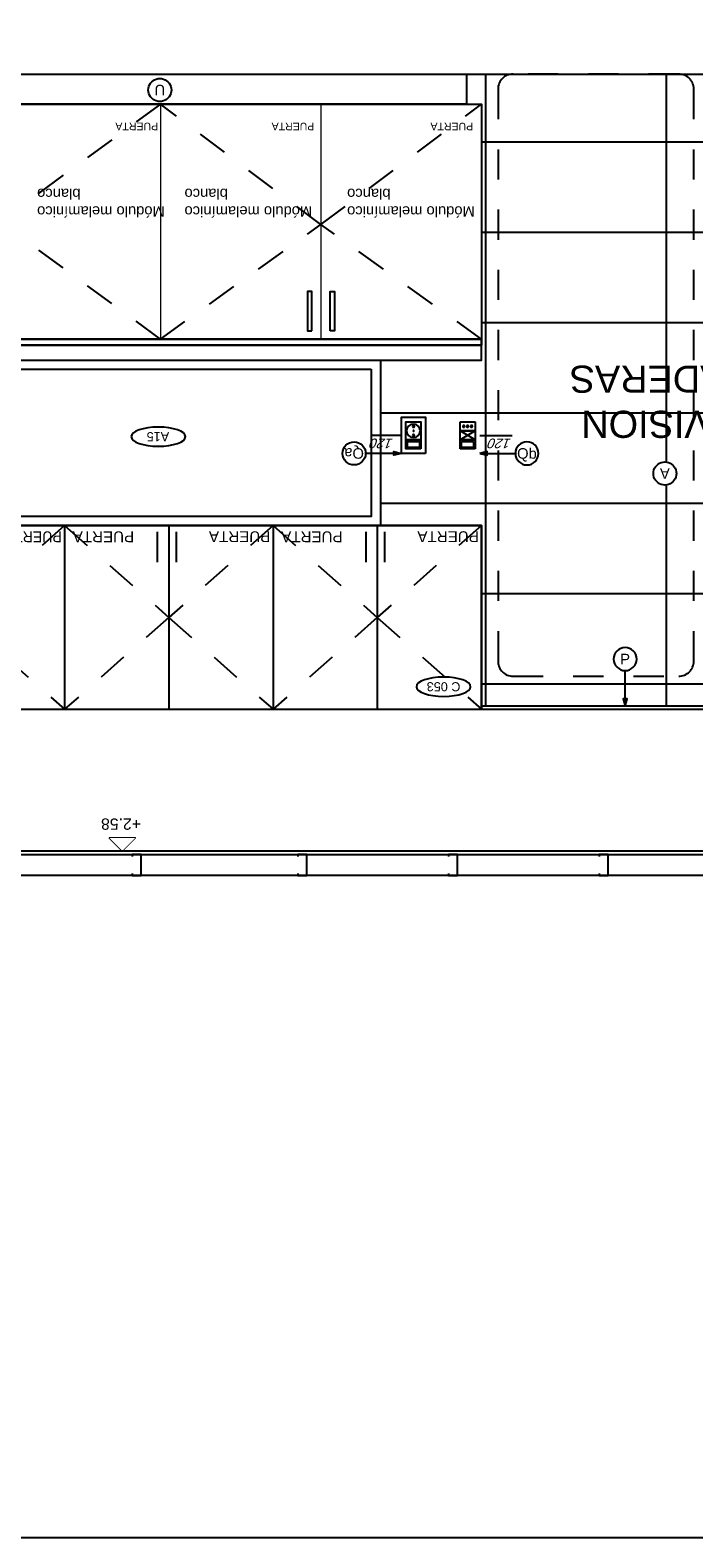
# Model space of a CAD drawing. Extents: x 1 to 126, y -14 to 17.
# Tile 110 of 132: x 92.7 to 94.9, y -8.76 to -3.76. Entities that reach past the tile are written whole.
import ezdxf
from ezdxf.enums import TextEntityAlignment as Align

# ---------------------------------------------------------------- set-up
doc = ezdxf.new("R2010")
doc.units = 0
doc.set_wipeout_variables(frame=1)
doc.header["$PDMODE"] = 3
doc.linetypes.add('HIDDEN2', pattern=[0.1875, 0.125, -0.0625])
for name, color, linetype in [('A PROYECCION 2', 2, 'Continuous'), ('A SANITARIO', 5, 'Continuous'), ('A-ALBA-0', 9, 'Continuous'), ('A-ALBA-1', 1, 'Continuous'), ('A-ANNO-NIV', 2, 'Continuous'), ('A-ANNO-PLANI @ 20', 1, 'Continuous'), ('A-ANNO-SIMB @ 20', 2, 'Continuous'), ('A-ANOT-COTA-ACUM', 1, 'Continuous'), ('A-ANOT-NIVL @ 20', 2, 'Continuous'), ('A-ANOT-TTEC', 2, 'Continuous'), ('A-EQPM-MOVL', 8, 'Continuous'), ('AE-ALBA-1', 1, 'Continuous'), ('E-ELEC', 1, 'Continuous'), ('TEXTOS', 2, 'Continuous')]:
    doc.layers.add(name, color=color, linetype=linetype)
doc.layers.add('A-ALBA-4', color=2, linetype='Continuous', lineweight=25)
doc.styles.add('ARIAL', font='arial.ttf')
doc.styles.add('BIS estudio', font='swissl.ttf')
doc.styles.add('BIS-ANOT', font='swiss.ttf')
doc.styles.add('BIS-COTA-ACUM', font='swissi.ttf', dxfattribs={"oblique": 20})
doc.styles.add('BIS-TXT', font='swiss.ttf')
doc.styles.add('E5-100', font='micross.ttf')
doc.dimstyles.new('BIS-COTA-ACUM', dxfattribs={"dimscale": 0.9, "dimtxt": 0.0016, "dimasz": 0.001, "dimexe": 0.0035, "dimexo": 0, "dimgap": 0.0005, "dimtad": 1, "dimdec": 1, "dimlfac": 100, "dimrnd": 1, "dimzin": 9, "dimdsep": 46, "dimtxsty": 'BIS-COTA-ACUM', "dimblk1": 'MARK1', "dimblk2": 'MARK2', "dimsah": 1, "dimcen": 0, "dimclrd": 1, "dimclre": 256, "dimclrt": 256, "dimaunit": 1, "dimadec": 0, "dimazin": 0, "dimtfac": 1, "dimtdec": 1, "dimtix": 1, "dimtmove": 2, "dimatfit": 3, "dimldrblk": 'MARK1', "dimfxl": 1, "dimtolj": 1, "dimarcsym": 1})
pattern_1 = [(314.9999999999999, (23.78585722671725, 93.22024555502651), (8.838834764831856e-05, 8.838834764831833e-05), [])]
pattern_2 = [(224.9999999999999, (23.61808399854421, 93.2202455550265), (8.838834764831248e-06, -8.838834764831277e-06), [])]

# ---------------------------------------------------------------- blocks, each defined once
blk = doc.blocks.new('*U96')
at = {"linetype": 'ByBlock', "ltscale": 0.25}
blk.add_lwpolyline([(0.05000000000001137, 0), (0.6000000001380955, 0, 0.414213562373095), (0.6500000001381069, 0.05000000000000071), (0.650000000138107, 1.949999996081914, 0.414213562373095), (0.6000000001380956, 1.999999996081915), (0.05000000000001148, 1.999999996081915, 0.414213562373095), (1.110223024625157e-16, 1.949999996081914), (0, 0.05000000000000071, 0.414213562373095)], format="xyb", close=True, dxfattribs=at)
blk = doc.blocks.new('EL-LLAME BIPOLAR-MODULO CIEGO-3 EN LINEA')
at = {"linetype": 'ByBlock'}
blk.add_wipeout([(-5.272744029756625, 125.61809210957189), (-5.272744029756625, 125.5380921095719), (-5.152744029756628, 125.5380921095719), (-5.152744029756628, 125.61809210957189)], dxfattribs=at)
h = blk.add_hatch(dxfattribs=at)
h.set_pattern_fill('ANSI31', color=8, scale=0.001, angle=-90.00000000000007, style=0)
h.set_pattern_definition([(314.9999999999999, (23.77283518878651, 93.22024555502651), (8.838834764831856e-05, 8.838834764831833e-05), [])])
edge = h.paths.add_edge_path()
edge.add_arc((-5.182744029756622, 125.5911141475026), 0.003210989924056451, 90.00000000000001, 450)
h = blk.add_hatch(dxfattribs=at)
h.set_pattern_fill('ANSI31', color=8, scale=0.001, angle=-90.00000000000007, style=0)
h.set_pattern_definition(pattern_1)
edge = h.paths.add_edge_path()
edge.add_arc((-5.182744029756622, 125.5780921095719), 0.003210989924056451, 90.00000000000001, 450)
h = blk.add_hatch(dxfattribs=at)
h.set_pattern_fill('ANSI31', color=8, scale=0.001, angle=-90.00000000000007, style=0)
h.set_pattern_definition(pattern_1)
edge = h.paths.add_edge_path()
edge.add_arc((-5.182744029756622, 125.5650700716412), 0.003210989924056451, 90.00000000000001, 450)
for p, q in [((-5.227744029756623, 125.6030921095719), (-5.197744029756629, 125.5530921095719)), ((-5.197744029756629, 125.6030921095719), (-5.227744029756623, 125.5530921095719))]:
    blk.add_line(p, q, dxfattribs=at)
for points in [[(-5.257744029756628, 125.6030921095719), (-5.257744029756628, 125.5530921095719), (-5.227744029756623, 125.5530921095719), (-5.227744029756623, 125.6030921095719)], [(-5.252670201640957, 125.5980182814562), (-5.252670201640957, 125.5581659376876), (-5.232817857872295, 125.5581659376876), (-5.232817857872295, 125.5980182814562)], [(-5.227744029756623, 125.6030921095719), (-5.227744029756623, 125.5530921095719), (-5.197744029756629, 125.5530921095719), (-5.197744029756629, 125.6030921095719)], [(-5.197744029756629, 125.6030921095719), (-5.197744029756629, 125.5530921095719), (-5.167744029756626, 125.5530921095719), (-5.167744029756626, 125.6030921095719)]]:
    blk.add_lwpolyline(points, close=True, dxfattribs=at)
for centre in [(-5.182744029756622, 125.5911141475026), (-5.182744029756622, 125.5780921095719), (-5.182744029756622, 125.5650700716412)]:
    blk.add_circle(centre, 0.003210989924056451, dxfattribs=at)
blk = doc.blocks.new('EL-LLAVE BIPOLAR-MODULO SHUKO')
at = {"linetype": 'ByBlock', "ltscale": 0.005}
blk.add_wipeout([(-5.11799283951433, 125.61809210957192), (-5.11799283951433, 125.5380921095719), (-4.9979928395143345, 125.5380921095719), (-4.9979928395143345, 125.61809210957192)], dxfattribs=at)
h = blk.add_hatch(dxfattribs=at)
h.set_pattern_fill('ANSI31', color=8, scale=9.999999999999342e-05, angle=-90.00000000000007, style=0)
h.set_pattern_definition(pattern_2)
edge = h.paths.add_edge_path()
edge.add_arc((-5.057992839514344, 125.5780921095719), 0.003210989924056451, 90.00000000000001, 450)
h = blk.add_hatch(dxfattribs=at)
h.set_pattern_fill('ANSI31', color=8, scale=4.999999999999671e-05, angle=-90.00000000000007, style=0)
h.set_pattern_definition([(224.9999999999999, (23.61808399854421, 93.2202455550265), (4.419417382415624e-06, -4.419417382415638e-06), [])])
edge = h.paths.add_edge_path()
edge.add_arc((-5.042992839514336, 125.5780921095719), 0.001605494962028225, 90.00000000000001, 450)
h = blk.add_hatch(dxfattribs=at)
h.set_pattern_fill('ANSI31', color=8, scale=9.999999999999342e-05, angle=-90.00000000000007, style=0)
h.set_pattern_definition(pattern_2)
edge = h.paths.add_edge_path()
edge.add_arc((-5.027992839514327, 125.5780921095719), 0.003210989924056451, 90.00000000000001, 450)
for points in [[(-5.11799283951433, 125.6180921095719), (-5.11799283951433, 125.5380921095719), (-4.997992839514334, 125.5380921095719), (-4.997992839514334, 125.6180921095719)], [(-5.102992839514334, 125.6030921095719), (-5.102992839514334, 125.5530921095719), (-5.072992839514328, 125.5530921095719), (-5.072992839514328, 125.6030921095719)], [(-5.097919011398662, 125.5980182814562), (-5.097919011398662, 125.5581659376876), (-5.078066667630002, 125.5581659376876), (-5.078066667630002, 125.5980182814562)], [(-5.072992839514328, 125.6030921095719), (-5.072992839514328, 125.5530921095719), (-5.012992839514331, 125.5530921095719), (-5.012992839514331, 125.6030921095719)]]:
    blk.add_lwpolyline(points, close=True, dxfattribs=at)
for centre, radius in [((-5.042992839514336, 125.5780921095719), 0.02250323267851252), ((-5.057992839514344, 125.5780921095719), 0.003210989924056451), ((-5.042992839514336, 125.5780921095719), 0.001605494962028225), ((-5.027992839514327, 125.5780921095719), 0.003210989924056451)]:
    blk.add_circle(centre, radius, dxfattribs=at)
blk = doc.blocks.new('CCA-PLANI1')
blk.add_wipeout([(0.22499999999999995, -5.1958437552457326e-14), (0.21862518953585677, -0.018908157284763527), (0.2045226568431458, -0.03334550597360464), (0.1874657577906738, -0.0442400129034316), (0.1690984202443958, -0.05277422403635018), (0.15003178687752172, -0.05961836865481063), (0.13054413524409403, -0.06515814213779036), (0.11078328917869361, -0.0696308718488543), (0.09083721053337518, -0.07319057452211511), (0.07076315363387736, -0.07594052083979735), (0.05060138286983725, -0.07795063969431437), (0.030382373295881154, -0.07926729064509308), (0.010130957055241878, -0.07991886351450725), (-0.01013095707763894, -0.07991886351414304), (-0.03038237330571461, -0.07926729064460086), (-0.05060138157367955, -0.0779506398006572), (-0.07076315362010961, -0.07594052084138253), (-0.09083721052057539, -0.07319057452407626), (-0.11078328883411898, -0.06963087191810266), (-0.13054413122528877, -0.06515814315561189), (-0.15003178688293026, -0.059618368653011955), (-0.16909842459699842, -0.05277422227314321), (-0.18746575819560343, -0.044240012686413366), (-0.2045226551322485, -0.0333455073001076), (-0.2186251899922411, -0.018908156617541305), (-0.22500000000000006, 8.171241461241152e-14), (-0.2186251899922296, 0.018908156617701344), (-0.20452265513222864, 0.033345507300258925), (-0.18746575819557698, 0.0442400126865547), (-0.16909842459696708, 0.0527742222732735), (-0.1500317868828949, 0.059618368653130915), (-0.13054413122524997, 0.06515814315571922), (-0.11078328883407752, 0.06963087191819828), (-0.09083721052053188, 0.07319057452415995), (-0.07076315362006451, 0.0759405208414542), (-0.0506013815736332, 0.07795063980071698), (-0.030382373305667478, 0.0792672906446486), (-0.01013095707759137, 0.07991886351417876), (0.010130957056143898, 0.07991886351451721), (0.03038237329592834, 0.07926729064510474), (0.05060138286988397, 0.07795063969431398), (0.07076315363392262, 0.07594052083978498), (0.09083721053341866, 0.07319057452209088), (0.11078328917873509, 0.06963087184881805), (0.13054413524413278, 0.06515814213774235), (0.15003178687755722, 0.05961836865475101), (0.16909842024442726, 0.052774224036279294), (0.18746575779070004, 0.044240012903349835), (0.20452265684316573, 0.03334550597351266), (0.21862518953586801, 0.018908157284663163)])
blk.add_ellipse((1.332267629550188e-15, 1.4210854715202e-14), major_axis=(-0.225, 6.688895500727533e-14), ratio=0.3555555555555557, start_param=-3.141592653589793, end_param=3.141592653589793)
at = {"color": 2, "style": 'E5-100'}
blk.add_attdef('TIPO', text='', height=0.075, rotation=359.9999999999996, dxfattribs=at).set_placement((1.332267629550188e-15, 3.552713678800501e-15), align=Align.MIDDLE_CENTER)
blk = doc.blocks.new('A-ANNO-NOM-2')
blk.add_wipeout([(8.220364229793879e-20, -0.001913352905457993), (0.00029931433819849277, -0.0018897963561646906), (0.0005912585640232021, -0.0018197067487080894), (0.0008686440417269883, -0.0017048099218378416), (0.0011246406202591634, -0.0015479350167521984), (0.0013529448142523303, -0.0013529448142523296), (0.0015479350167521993, -0.0011246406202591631), (0.0017048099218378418, -0.0008686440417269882), (0.00181970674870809, -0.0005912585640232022), (0.001889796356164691, -0.0002993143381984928), (0.0019133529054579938, 0), (0.0018897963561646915, 0.0002993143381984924), (0.00181970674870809, 0.0005912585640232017), (0.0017048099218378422, 0.0008686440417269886), (0.0015479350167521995, 0.0011246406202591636), (0.0013529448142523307, 0.001352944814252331), (0.001124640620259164, 0.0015479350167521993), (0.0008686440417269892, 0.0017048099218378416), (0.0005912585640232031, 0.0018197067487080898), (0.00029931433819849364, 0.0018897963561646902), (1.0194762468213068e-18, 0.0019133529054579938), (-0.0002993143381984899, 0.001889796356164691), (-0.0005912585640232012, 0.0018197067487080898), (-0.0008686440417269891, 0.0017048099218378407), (-0.0011246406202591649, 0.0015479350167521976), (-0.0013529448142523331, 0.0013529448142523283), (-0.0015479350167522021, 0.0011246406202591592), (-0.0017048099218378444, 0.0008686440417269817), (-0.0018197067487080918, 0.0005912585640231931), (-0.0018897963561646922, 0.000299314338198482), (-0.001913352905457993, -1.214306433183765e-17), (-0.0018897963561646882, -0.00029931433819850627), (-0.0018197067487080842, -0.0005912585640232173), (-0.001704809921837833, -0.0008686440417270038), (-0.0015479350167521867, -0.0011246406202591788), (-0.0013529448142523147, -0.0013529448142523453), (-0.001124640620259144, -0.0015479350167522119), (-0.0008686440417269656, -0.001704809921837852), (-0.0005912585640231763, -0.0018197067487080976), (-0.0002993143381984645, -0.0018897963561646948)])
blk.add_lwpolyline([(-3.51477226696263e-19, -0.001913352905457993), (0.0002993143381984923, -0.001889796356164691), (0.0005912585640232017, -0.00181970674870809), (0.000868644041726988, -0.001704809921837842), (0.001124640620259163, -0.001547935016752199), (0.00135294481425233, -0.001352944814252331), (0.001547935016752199, -0.001124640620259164), (0.001704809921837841, -0.0008686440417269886), (0.001819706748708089, -0.0005912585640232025), (0.001889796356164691, -0.000299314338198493), (0.001913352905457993, -4.686363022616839e-19), (0.001889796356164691, 0.0002993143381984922), (0.00181970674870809, 0.0005912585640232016), (0.001704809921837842, 0.0008686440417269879), (0.001547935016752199, 0.001124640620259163), (0.001352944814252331, 0.00135294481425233), (0.001124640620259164, 0.001547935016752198), (0.0008686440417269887, 0.001704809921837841), (0.0005912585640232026, 0.001819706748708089), (0.0002993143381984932, 0.001889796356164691), (5.857953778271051e-19, 0.001913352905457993), (-0.0002993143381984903, 0.001889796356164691), (-0.0005912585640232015, 0.00181970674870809), (-0.0008686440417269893, 0.001704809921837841), (-0.001124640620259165, 0.001547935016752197), (-0.001352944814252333, 0.001352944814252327), (-0.001547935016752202, 0.001124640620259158), (-0.001704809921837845, 0.0008686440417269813), (-0.001819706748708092, 0.000591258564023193), (-0.001889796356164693, 0.0002993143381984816), (-0.001913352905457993, -1.289223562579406e-17), (-0.001889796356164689, -0.000299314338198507), (-0.001819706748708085, -0.0005912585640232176), (-0.001704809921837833, -0.0008686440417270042), (-0.001547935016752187, -0.001124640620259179), (-0.001352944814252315, -0.001352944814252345), (-0.001124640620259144, -0.001547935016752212), (-0.0008686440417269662, -0.001704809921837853), (-0.0005912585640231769, -0.001819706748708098), (-0.0002993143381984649, -0.001889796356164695)], close=True)
at = {"color": 1, "linetype": 'Continuous', "style": 'E5-100'}
blk.add_attdef('LETRA', text='', height=0.00175, dxfattribs=at).set_placement((0, 0), align=Align.MIDDLE_CENTER)
blk = doc.blocks.new('*U181')
at = {"color": 0, "linetype": 'Continuous'}
blk.add_line((-0.004296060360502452, 2.630578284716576e-19), (0.002148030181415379, 0), dxfattribs=at)
at = {"color": 0, "linetype": 'Continuous', "ltscale": 5}
blk.add_lwpolyline([(-0.002148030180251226, 0.002148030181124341), (0.002148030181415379, 0.002148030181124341), (0, 0), (-0.002148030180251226, 0.002148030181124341)], dxfattribs=at)
blk.add_wipeout([(2.861893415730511e-19, 0), (0.0021480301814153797, 0.002148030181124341), (-0.002148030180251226, 0.002148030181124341)])
blk = doc.blocks.new('*U54')
blk.add_lwpolyline([(-0.007845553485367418, -3.392958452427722e-14), (-0.006595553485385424, 0.0003124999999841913), (-0.006595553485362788, -0.0003125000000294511)], close=True)
blk.add_wipeout([(-7.851580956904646e-19, -0.001913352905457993), (0.0002993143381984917, -0.0018897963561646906), (0.0005912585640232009, -0.0018197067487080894), (0.000868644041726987, -0.0017048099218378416), (0.001124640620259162, -0.0015479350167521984), (0.001352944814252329, -0.00135294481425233), (0.0015479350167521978, -0.0011246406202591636), (0.0017048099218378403, -0.0008686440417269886), (0.0018197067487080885, -0.0005912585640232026), (0.0018897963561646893, -0.0002993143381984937), (0.0019133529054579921, -8.673617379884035e-19), (0.0018897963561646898, 0.0002993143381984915), (0.0018197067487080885, 0.0005912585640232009), (0.0017048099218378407, 0.0008686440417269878), (0.001547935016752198, 0.0011246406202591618), (0.0013529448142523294, 0.0013529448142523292), (0.0011246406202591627, 0.0015479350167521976), (0.0008686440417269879, 0.0017048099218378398), (0.0005912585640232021, 0.001819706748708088), (0.00029931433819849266, 0.0018897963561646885), (1.5211450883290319e-19, 0.0019133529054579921), (-0.00029931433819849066, 0.0018897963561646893), (-0.0005912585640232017, 0.001819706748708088), (-0.0008686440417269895, 0.001704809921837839), (-0.0011246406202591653, 0.0015479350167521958), (-0.0013529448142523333, 0.0013529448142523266), (-0.0015479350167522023, 0.0011246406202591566), (-0.0017048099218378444, 0.0008686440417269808), (-0.0018197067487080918, 0.0005912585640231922), (-0.0018897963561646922, 0.0002993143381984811), (-0.001913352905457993, -1.3010426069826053e-17), (-0.0018897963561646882, -0.00029931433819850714), (-0.0018197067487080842, -0.0005912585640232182), (-0.001704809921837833, -0.0008686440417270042), (-0.001547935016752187, -0.0011246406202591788), (-0.001352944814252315, -0.0013529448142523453), (-0.0011246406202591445, -0.0015479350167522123), (-0.0008686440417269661, -0.0017048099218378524), (-0.0005912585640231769, -0.0018197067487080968), (-0.00029931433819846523, -0.0018897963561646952)])
at = {"linetype": 'Continuous'}
blk.add_line((-0.007845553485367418, -3.392958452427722e-14), (-0.001913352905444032, -1.139767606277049e-14), dxfattribs=at)
blk.add_circle((0, 0), 0.001913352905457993)
at = {"color": 1, "linetype": 'Continuous', "style": 'E5-100'}
blk.add_attdef('LETRA', text='', height=0.00175, dxfattribs=at).set_placement((0, 0), align=Align.MIDDLE_CENTER)
blk = doc.blocks.new('*D410')
at = {"layer": 'A-ANOT-COTA-ACUM', "lineweight": -2, "transparency": 16777216}
blk.add_line((93.92959550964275, -5.102281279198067), (93.82748566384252, -5.102281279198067), dxfattribs=at)
at = {"layer": 'Defpoints', "color": 0, "transparency": 16777216}
for p in [(90.81228790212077, -3.903302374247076), (93.91595855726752, -5.102281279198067), (93.92959550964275, -5.102281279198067)]:
    blk.add_point(p, dxfattribs=at)
at = {"layer": 'A-ANOT-COTA-ACUM', "transparency": 16777216, "insert": (93.86672211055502, -5.128726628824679), "char_height": 0.032, "attachment_point": 5, "rotation": 180, "style": 'BIS-COTA-ACUM'}
blk.add_mtext('\\A1;120', dxfattribs=at)
blk = doc.blocks.new('MARK1')
at = {"color": 0}
for p, q in [((0.9959054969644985, 0), (-1.004094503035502, 0)), ((0, 1.5), (0, -1.5))]:
    blk.add_line(p, q, dxfattribs=at)
blk.add_lwpolyline([(0.4991923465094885, 0.4951376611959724), (-0.5040945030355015, -0.5)], dxfattribs=at)
blk = doc.blocks.new('MARK2')
at = {"color": 0}
for p, q in [((0.9959054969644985, 0), (-1.004094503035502, 0)), ((0, 1.5), (0, -1.5))]:
    blk.add_line(p, q, dxfattribs=at)
blk.add_lwpolyline([(0.4991923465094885, 0.4951376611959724), (-0.5040945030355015, -0.5)], dxfattribs=at)
blk = doc.blocks.new('*D411')
at = {"layer": 'A-ANOT-COTA-ACUM', "lineweight": -2, "transparency": 16777216}
blk.add_line((94.18959550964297, -5.102281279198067), (94.29789444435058, -5.102281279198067), dxfattribs=at)
at = {"layer": 'Defpoints', "color": 0, "transparency": 16777216}
for p in [(90.81228790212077, -3.903302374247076), (94.18959550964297, -5.102281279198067), (94.20942155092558, -5.102281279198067)]:
    blk.add_point(p, dxfattribs=at)
at = {"layer": 'A-ANOT-COTA-ACUM', "transparency": 16777216, "insert": (94.25865799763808, -5.128726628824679), "char_height": 0.032, "attachment_point": 5, "rotation": 180, "style": 'BIS-COTA-ACUM'}
blk.add_mtext('\\A1;120', dxfattribs=at)
blk = doc.blocks.new('*D412')
at = {"layer": 'A-ANOT-COTA-ACUM', "lineweight": -2, "transparency": 16777216}
blk.add_line((95.41410784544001, -5.102281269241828), (95.30712008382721, -5.102281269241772), dxfattribs=at)
at = {"layer": 'Defpoints', "color": 0, "transparency": 16777216}
for p in [(90.43578978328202, -3.903302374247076), (95.3955929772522, -5.102281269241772), (95.41410784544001, -5.102281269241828)]:
    blk.add_point(p, dxfattribs=at)
at = {"layer": 'A-ANOT-COTA-ACUM', "transparency": 16777216, "insert": (95.34635653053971, -5.128726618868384), "char_height": 0.032, "attachment_point": 5, "rotation": 180, "style": 'BIS-COTA-ACUM'}
blk.add_mtext('\\A1;120', dxfattribs=at)
blk = doc.blocks.new('*D413')
at = {"layer": 'A-ANOT-COTA-ACUM', "lineweight": -2, "transparency": 16777216}
blk.add_line((95.62410784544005, -5.102281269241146), (95.72650887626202, -5.102281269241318), dxfattribs=at)
at = {"layer": 'Defpoints', "color": 0, "transparency": 16777216}
for p in [(90.43578978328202, -3.903302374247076), (95.62410784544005, -5.102281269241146), (95.63803598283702, -5.102281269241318)]:
    blk.add_point(p, dxfattribs=at)
at = {"layer": 'A-ANOT-COTA-ACUM', "transparency": 16777216, "insert": (95.68727242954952, -5.12872661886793), "char_height": 0.032, "attachment_point": 5, "rotation": 180, "style": 'BIS-COTA-ACUM'}
blk.add_mtext('\\A1;120', dxfattribs=at)
blk = doc.blocks.new('*U53')
blk.add_lwpolyline([(-3.427895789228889e-14, 0.007845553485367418), (0.0003124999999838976, 0.006595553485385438), (-0.0003125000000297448, 0.006595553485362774)], close=True)
blk.add_wipeout([(-7.851580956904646e-19, -0.001913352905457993), (0.0002993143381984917, -0.0018897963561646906), (0.0005912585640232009, -0.0018197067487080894), (0.000868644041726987, -0.0017048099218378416), (0.001124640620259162, -0.0015479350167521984), (0.001352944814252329, -0.00135294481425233), (0.0015479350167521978, -0.0011246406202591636), (0.0017048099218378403, -0.0008686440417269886), (0.0018197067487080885, -0.0005912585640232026), (0.0018897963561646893, -0.0002993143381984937), (0.0019133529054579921, -8.673617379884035e-19), (0.0018897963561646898, 0.0002993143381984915), (0.0018197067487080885, 0.0005912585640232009), (0.0017048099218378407, 0.0008686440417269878), (0.001547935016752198, 0.0011246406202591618), (0.0013529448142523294, 0.0013529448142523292), (0.0011246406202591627, 0.0015479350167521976), (0.0008686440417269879, 0.0017048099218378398), (0.0005912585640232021, 0.001819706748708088), (0.00029931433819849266, 0.0018897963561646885), (1.5211450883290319e-19, 0.0019133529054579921), (-0.00029931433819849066, 0.0018897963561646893), (-0.0005912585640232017, 0.001819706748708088), (-0.0008686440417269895, 0.001704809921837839), (-0.0011246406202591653, 0.0015479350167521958), (-0.0013529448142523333, 0.0013529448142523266), (-0.0015479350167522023, 0.0011246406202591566), (-0.0017048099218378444, 0.0008686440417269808), (-0.0018197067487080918, 0.0005912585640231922), (-0.0018897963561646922, 0.0002993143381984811), (-0.001913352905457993, -1.3010426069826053e-17), (-0.0018897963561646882, -0.00029931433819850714), (-0.0018197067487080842, -0.0005912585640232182), (-0.001704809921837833, -0.0008686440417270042), (-0.001547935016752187, -0.0011246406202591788), (-0.001352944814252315, -0.0013529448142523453), (-0.0011246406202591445, -0.0015479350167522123), (-0.0008686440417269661, -0.0017048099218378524), (-0.0005912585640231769, -0.0018197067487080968), (-0.00029931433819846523, -0.0018897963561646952)])
at = {"linetype": 'Continuous'}
blk.add_line((-3.427895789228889e-14, 0.007845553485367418), (-1.148288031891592e-14, 0.001913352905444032), dxfattribs=at)
blk.add_circle((0, 0), 0.001913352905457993)
at = {"color": 1, "linetype": 'Continuous', "style": 'E5-100'}
blk.add_attdef('LETRA', text='', height=0.00175, dxfattribs=at).set_placement((0, 0), align=Align.MIDDLE_CENTER)
blk = doc.blocks.new('m2')
at = {"layer": 'A-ALBA-0', "linetype": 'HIDDEN2', "ltscale": 0.2, "extrusion": (0.0005182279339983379, -0.0005182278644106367, 0.9999997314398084)}
for points, elevation in [([(90.31533391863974, 19.37191469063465), (90.66133387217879, 19.06696396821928), (90.3153339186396, 18.76195981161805)], 0.1091436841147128), ([(91.00723338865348, 19.37206882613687), (91.35323334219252, 19.0671181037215), (91.00723338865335, 18.76211394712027)], 0.07330529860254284), ([(91.69913285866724, 19.37189630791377), (92.04513281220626, 19.0669455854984), (91.69913285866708, 18.76194142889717)], 0.07367141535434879), ([(92.39103232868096, 19.37187773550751), (92.73703228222, 19.06692701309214), (92.39103232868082, 18.76192285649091)], 0.03783311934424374)]:
    blk.add_lwpolyline(points, dxfattribs=dict(at, elevation=elevation))
at = {"layer": 'A-ALBA-0', "linetype": 'HIDDEN2', "ltscale": 0.2, "extrusion": (-0.000518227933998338, -0.0005182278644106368, 0.9999997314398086)}
for points, elevation in [([(91.00746479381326, 19.37183107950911), (90.66140853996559, 19.06691527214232), (91.0074646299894, 18.76182278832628)], 0.01518476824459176), ([(91.6993267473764, 19.37198484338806), (91.35327049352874, 19.06706903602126), (91.69932658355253, 18.76197655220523)], -0.0213707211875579), ([(92.3912262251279, 19.37181195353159), (92.04516997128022, 19.0668961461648), (92.39122606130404, 18.76180366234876)], -0.02172172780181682), ([(93.08308817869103, 19.37179300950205), (92.73703192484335, 19.06687720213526), (93.08308801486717, 18.76178471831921)], -0.05827712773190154)]:
    blk.add_lwpolyline(points, dxfattribs=dict(at, elevation=elevation))
at = {"layer": 'A-ALBA-0', "linetype": 'HIDDEN2', "ltscale": 0.2, "extrusion": (0.000518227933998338, -0.0005182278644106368, 0.9999997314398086), "elevation": 0.001994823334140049}
blk.add_lwpolyline([(93.08293179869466, 19.37185916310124), (93.42893175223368, 19.06690844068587), (93.08293179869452, 18.76190428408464)], dxfattribs=at)
at = {"layer": 'A-ALBA-0', "linetype": 'HIDDEN2', "ltscale": 0.2, "extrusion": (-0.0005182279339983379, -0.0005182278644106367, 0.9999997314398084), "elevation": -0.09483252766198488}
blk.add_lwpolyline([(93.77495013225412, 19.37177406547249), (93.42889387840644, 19.0668582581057), (93.77494996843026, 18.76176577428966)], dxfattribs=at)
at = {"layer": 'AE-ALBA-1', "extrusion": (-0.000518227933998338, -0.0005182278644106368, 0.9999997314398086)}
for p, q in [((90.31540231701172, 19.37189001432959, 0.1085831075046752), (90.31540231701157, 18.76188180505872, 0.1085831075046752)), ((90.62283886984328, 19.35075310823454, 0.1085831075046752), (90.62283886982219, 19.25075312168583, 0.1085831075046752)), ((90.68525702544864, 19.35075309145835, 0.1085831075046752), (90.68525702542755, 19.25075310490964, 0.1085831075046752)), ((91.00728312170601, 19.37206272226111, 0.07238624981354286), (91.00728312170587, 18.76205451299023, 0.07238624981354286)), ((91.31471967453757, 19.35092581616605, 0.07238624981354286), (91.31471967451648, 19.25092582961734, 0.07238624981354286)), ((91.37713783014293, 19.35092579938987, 0.07238624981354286), (91.37713783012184, 19.25092581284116, 0.07238624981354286)), ((91.699182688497, 19.37189001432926, 0.07239371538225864), (91.69918268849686, 18.76188180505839, 0.07239371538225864)), ((92.00661924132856, 19.35075310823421, 0.07239371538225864), (92.00661924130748, 19.2507531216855, 0.07239371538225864)), ((92.06903739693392, 19.35075309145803, 0.07239371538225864), (92.06903739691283, 19.25075310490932, 0.07239371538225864)), ((92.39106349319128, 19.3718900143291, 0.03619685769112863), (92.39106349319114, 18.76188180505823, 0.03619685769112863)), ((92.69850004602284, 19.35075310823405, 0.03619685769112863), (92.69850004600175, 19.25075312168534, 0.03619685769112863)), ((92.7609182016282, 19.35075309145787, 0.03619685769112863), (92.76091820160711, 19.25075310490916, 0.03619685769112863)), ((93.42894429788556, 19.37189001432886), (93.42894429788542, 18.76188180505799))]:
    blk.add_line(p, q, dxfattribs=at)
at = {"layer": 'AE-ALBA-1', "extrusion": (-0.0005182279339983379, -0.0005182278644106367, 0.9999997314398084)}
for p, q in [((90.66140231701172, 19.37189001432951, 0.1085831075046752), (90.66140231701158, 18.76188180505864, 0.1085831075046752)), ((91.35328312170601, 19.37206272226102, 0.07238624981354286), (91.35328312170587, 18.76205451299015, 0.07238624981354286)), ((92.04518268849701, 19.37189001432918, 0.07239371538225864), (92.04518268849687, 18.76188180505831, 0.07239371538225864)), ((92.73706349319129, 19.37189001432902, 0.03619685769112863), (92.73706349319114, 18.76188180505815, 0.03619685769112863)), ((93.08294429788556, 19.37189001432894), (93.08294429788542, 18.76188180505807)), ((93.39038085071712, 19.35075310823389), (93.39038085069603, 19.25075312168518)), ((93.45279900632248, 19.35075309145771), (93.45279900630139, 19.250753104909)), ((93.77494429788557, 19.37189001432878), (93.77494429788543, 18.76188180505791))]:
    blk.add_line(p, q, dxfattribs=at)
at = {"layer": 'AE-ALBA-1', "extrusion": (-0.0005182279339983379, -0.0005182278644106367, 0.9999997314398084), "elevation": -0.0948325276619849}
blk.add_lwpolyline([(90.31490291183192, 19.37180157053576), (90.31490274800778, 18.76179327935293), (93.77479300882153, 18.76188816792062), (93.77479375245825, 19.37180064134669)], close=True, dxfattribs=at)
at = {"layer": 'A-ANOT-TTEC', "extrusion": (6.346461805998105e-20, -0.001036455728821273, 0.9999994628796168), "char_height": 0.036, "attachment_point": 3, "text_direction": (-1, -2.764377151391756e-12, -2.865092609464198e-15), "style": 'BIS-TXT'}
for insert in [(90.34232885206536, 19.31681582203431, 0.03618954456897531), (90.79453634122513, 19.31702301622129, 0.0723864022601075), (91.03405327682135, 19.31685074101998, -7.465568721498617e-06), (91.48626076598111, 19.31705793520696, 0.03618939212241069), (91.7259528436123, 19.31667803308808), (92.17816033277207, 19.31688522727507, 0.03619685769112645), (92.41783364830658, 19.31688522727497, -0.03619685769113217), (92.87004113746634, 19.31709242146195), (93.10983364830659, 19.3168852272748, -0.03619685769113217), (93.56204113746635, 19.31709242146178)]:
    blk.add_mtext_dynamic_manual_height_columns('PUERTA', width=0.6059921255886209, gutter_width=0.025, heights=[0], dxfattribs=dict(at, insert=insert))

msp = doc.modelspace()

# ---------------------------------------------------------------- hatches: boundary and pattern name
at = {"layer": 'A-ALBA-0'}
h = msp.add_hatch(dxfattribs=at)
h.set_pattern_fill('_USER', color=256, scale=0.3, pattern_type=0)
h.set_pattern_definition([(0, (91.80928371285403, 22.87215484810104), (0, 0.3), [])])
h.paths.add_polyline_path([(95.67850523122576, -3.902281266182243), (95.6785052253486, -6.002169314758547), (94.19578920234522, -6.002169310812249), (94.19578977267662, -5.402257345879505), (93.8585050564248, -5.419993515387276), (93.8585050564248, -4.8522812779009), (94.19578977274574, -4.852281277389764), (94.19572820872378, -4.002281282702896), (94.14578976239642, -4.00228127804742), (94.14578976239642, -3.902281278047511)])
h = msp.add_hatch(dxfattribs=at)
h.set_pattern_fill('_USER', color=256, scale=0.6, angle=270, pattern_type=0)
h.set_pattern_definition([(270, (91.80928371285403, 22.87215484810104), (0.6, -1.102182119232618e-16), [])])
h.paths.add_polyline_path([(95.70578977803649, -3.902281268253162), (95.70578977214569, -6.002169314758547), (94.19578977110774, -6.002169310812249), (94.19578977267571, -5.402258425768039), (93.8585050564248, -5.402258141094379), (93.8585050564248, -4.8522812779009), (94.19578977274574, -4.852281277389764), (94.19578977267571, -4.002281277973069), (94.14578976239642, -4.00228127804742), (94.14578976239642, -3.902281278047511)])

# ---------------------------------------------------------------- linework, layer by layer
msp.add_lwpolyline([(82.11403082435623, -8.764130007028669), (82.11403082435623, 7.939486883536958), (104.4776641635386, 7.939486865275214), (104.4776641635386, -8.764130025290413)], close=True)
at = {"color": 6, "ltscale": 0.01}
for points in [[(93.5857987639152, -6.557104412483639), (93.5857987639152, -6.564281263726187), (93.61579876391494, -6.564281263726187), (93.61579876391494, -6.494281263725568), (93.5857987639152, -6.494281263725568), (93.5857987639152, -6.501458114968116)], [(94.08579462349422, -6.557104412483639), (94.08579462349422, -6.564281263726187), (94.11579462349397, -6.564281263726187), (94.11579462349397, -6.494281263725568), (94.08579462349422, -6.494281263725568), (94.08579462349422, -6.501458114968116)], [(94.58579462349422, -6.557104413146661), (94.58579462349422, -6.564281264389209), (94.61579462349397, -6.564281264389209), (94.61579462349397, -6.49428126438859), (94.58579462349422, -6.49428126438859), (94.58579462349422, -6.501458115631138)]]:
    msp.add_lwpolyline(points, dxfattribs=at)
at = {"layer": 'A PROYECCION 2', "linetype": 'Continuous', "lineweight": 13}
for p, q in [((93.6627897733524, -4.002281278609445), (93.66278977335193, -4.782281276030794)), ((94.1957897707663, -4.002281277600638), (94.19578977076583, -4.782281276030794))]:
    msp.add_line(p, q, dxfattribs=at)
for points in [[(90.99778978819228, -4.782281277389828), (94.19578977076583, -4.782281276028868)], [(90.99778978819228, -4.80228127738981), (94.19578977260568, -4.802281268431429)]]:
    msp.add_lwpolyline(points, dxfattribs=at)
at = {"layer": 'A SANITARIO', "linetype": 'ByBlock'}
for points in [[(93.63278977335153, -4.754664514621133), (93.63278977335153, -4.624664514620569), (93.61778977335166, -4.624664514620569), (93.61778977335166, -4.754664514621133)], [(93.69278977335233, -4.754664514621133), (93.69278977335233, -4.624664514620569), (93.7077897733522, -4.624664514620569), (93.7077897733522, -4.754664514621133)]]:
    msp.add_lwpolyline(points, close=True, dxfattribs=at)
at = {"layer": 'A-ALBA-0', "linetype": 'HIDDEN2', "ltscale": 0.2}
msp.add_lwpolyline([(94.19578977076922, -4.782281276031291), (93.66278977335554, -4.402281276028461), (94.19578977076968, -4.002281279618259)], dxfattribs=at)
at = {"layer": 'A-ALBA-0', "extrusion": (-4.787878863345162e-19, -0.0005182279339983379, 0.9999998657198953)}
for points, elevation in [([(92.55850408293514, -5.402257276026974), (92.55850408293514, -4.852279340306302), (93.85986444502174, -4.852280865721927), (93.85986444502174, -5.402258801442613)], 0.0149634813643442), ([(93.82986444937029, -4.882280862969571), (93.82986444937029, -5.372280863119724), (92.5833259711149, -5.372279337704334), (92.5833259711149, -4.882279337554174)], 0.01496348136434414)]:
    msp.add_lwpolyline(points, close=True, dxfattribs=dict(at, elevation=elevation))
at = {"layer": 'A-ALBA-1'}
msp.add_lwpolyline([(94.19578919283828, -6.012169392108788), (95.67850522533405, -6.012169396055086), (95.67850522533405, -6.002169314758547), (94.19578919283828, -6.002169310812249)], close=True, dxfattribs=at)
at = {"layer": 'A-ALBA-4'}
msp.add_lwpolyline([(97.53578978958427, -6.564281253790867), (90.43578978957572, -6.56428127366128), (90.43578978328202, -3.902281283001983), (97.53578978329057, -3.902281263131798)], close=True, dxfattribs=at)
at = {"layer": 'A-ALBA-4', "color": 1}
msp.add_lwpolyline([(94.19578977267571, -4.80228127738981), (90.99778978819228, -4.80228127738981), (90.99778978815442, -4.002281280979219), (94.19578977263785, -4.002281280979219)], close=True, dxfattribs=at)
for points in [[(90.99778978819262, -4.782281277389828), (94.19578977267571, -4.782281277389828)], [(94.19578977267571, -4.80228127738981), (90.99778978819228, -4.80228127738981)]]:
    msp.add_lwpolyline(points, dxfattribs=at)
at = {"layer": 'AE-ALBA-1', "extrusion": (-0.0005182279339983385, -0.0005182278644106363, 0.9999997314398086)}
msp.add_line((94.19592662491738, -5.402197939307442), (94.19592662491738, -6.012206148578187), dxfattribs=at)
at = {"layer": 'AE-ALBA-1'}
for points in [[(94.14578976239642, -3.902281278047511), (94.14578976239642, -4.00228127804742), (90.92778979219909, -4.002281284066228), (90.92778979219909, -3.902281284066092)], [(90.455785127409, -4.802281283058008), (90.45578512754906, -4.852281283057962), (94.19578977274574, -4.852281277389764), (94.19578977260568, -4.80228127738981)], [(91.03578978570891, -4.782281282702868), (91.03578978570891, -4.80228128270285), (94.19578977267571, -4.802281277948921), (94.19578977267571, -4.78228127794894)]]:
    msp.add_lwpolyline(points, close=True, dxfattribs=at)
at = {"layer": 'AE-ALBA-1', "extrusion": (-0.0005182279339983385, -0.0005182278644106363, 0.9999997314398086), "elevation": -0.08221206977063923}
msp.add_lwpolyline([(90.7358851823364, -5.402283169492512), (90.73588501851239, -6.012291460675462), (94.19577527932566, -6.012196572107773), (94.19577602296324, -5.40228409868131)], close=True, dxfattribs=at)

# ---------------------------------------------------------------- block references
at = {"layer": 'A-EQPM-MOVL', "linetype": 'HIDDEN2', "rotation": 179.9999999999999}
msp.add_blockref('*U96', (94.90045903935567, -3.902281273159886), dxfattribs=at)

# ---------------------------------------------------------------- texts
at = {"layer": 'A-ANNO-NIV', "insert": (92.99896913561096, -6.393284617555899), "char_height": 0.0375, "attachment_point": 5, "rotation": 179.99999997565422, "style": 'BIS estudio'}
msp.add_mtext('\\A1;+2.58', dxfattribs=at)
at = {"layer": 'A-ANOT-TTEC', "ltscale": 0.3, "insert": (94.86914325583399, -4.989952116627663), "char_height": 0.09, "width": 1.493888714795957, "attachment_point": 5, "rotation": 179.99999999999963, "style": 'BIS-ANOT'}
msp.add_mtext('PREVISION \\PHELADERAS', dxfattribs=at)
at = {"layer": 'TEXTOS', "attachment_point": 9, "rotation": 179.99999999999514, "style": 'ARIAL'}
for s, width, insert, char_height in [('\\A1;PUERTA', 0.646215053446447, (92.98042328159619, -4.063278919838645, -1.821681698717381e-09), 0.025), ('\\A1;PUERTA', 0.646215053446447, (93.49910720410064, -4.063622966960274), 0.025), ('\\A1;PUERTA', 0.646215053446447, (94.02629308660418, -4.063622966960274), 0.025), ('\\A1;Módulo melamínico blanco', 0.5027257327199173, (92.7205912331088, -4.282531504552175, 0.0004536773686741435), 0.035), ('\\A1;Módulo melamínico blanco', 0.5027257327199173, (93.20983717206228, -4.282531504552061, 0.0004536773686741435), 0.035), ('\\A1;Módulo melamínico blanco', 0.5027257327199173, (93.7496123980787, -4.282531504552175, 0.0004536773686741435), 0.035)]:
    msp.add_mtext_dynamic_manual_height_columns(s, width=width, gutter_width=12.5, heights=[0], dxfattribs=dict(at, insert=insert, char_height=char_height))

# ---------------------------------------------------------------- next in the draw order: block references
at = {"layer": 'A-ANNO-PLANI @ 20'}
ref = msp.add_blockref('CCA-PLANI1', (93.12317164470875, -5.106583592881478), dxfattribs=dict(at, xscale=-0.400175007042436, yscale=0.400175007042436, zscale=0.400175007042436, rotation=180))
ref.add_attrib('TIPO', 'A15', dxfattribs={"layer": '0', "color": 2, "height": 0.03001312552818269, "rotation": 180, "style": 'E5-100'}).set_placement((93.12149287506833, -5.106583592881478), align=Align.MIDDLE_CENTER)
ref = msp.add_blockref('CCA-PLANI1', (94.06966277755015, -5.937118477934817), dxfattribs=dict(at, xscale=-0.400175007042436, yscale=0.400175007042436, zscale=0.400175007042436, rotation=180))
ref.add_attrib('TIPO', 'C 053', dxfattribs={"layer": '0', "color": 2, "height": 0.03001312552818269, "rotation": 180, "style": 'E5-100'}).set_placement((94.06982655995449, -5.937118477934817), align=Align.MIDDLE_CENTER)
at = {"layer": 'A-ANNO-SIMB @ 20', "linetype": 'Continuous'}
ref = msp.add_blockref('A-ANNO-NOM-2', (94.80432749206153, -5.228890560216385), dxfattribs=dict(at, xscale=-20, yscale=20, zscale=20, rotation=180))
ref.add_attrib('LETRA', 'A', dxfattribs={"layer": '0', "color": 1, "linetype": 'Continuous', "height": 0.035, "rotation": 180, "style": 'BIS-ANOT'}).set_placement((94.80432749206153, -5.228890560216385), align=Align.MIDDLE_CENTER)
ref = msp.add_blockref('*U53', (94.67253041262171, -5.845258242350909), dxfattribs=dict(at, xscale=-20, yscale=20, zscale=20, rotation=180))
ref.add_attrib('LETRA', 'P', dxfattribs={"layer": '0', "color": 1, "linetype": 'Continuous', "height": 0.035, "style": 'E5-100'}).set_placement((94.67253041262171, -5.845258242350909), align=Align.MIDDLE_CENTER)
at = {"layer": 'A-ANOT-NIVL @ 20', "xscale": 20, "yscale": 20, "zscale": 20}
msp.add_blockref('*U181', (93.00324403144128, -6.482281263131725), dxfattribs=at)
at = {"layer": 'E-ELEC', "xscale": -1, "rotation": 269.9999999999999}
msp.add_blockref('EL-LLAVE BIPOLAR-MODULO SHUKO', (-31.60849659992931, -0.04428843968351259), dxfattribs=at)
at = {"layer": 'E-ELEC', "linetype": 'HIDDEN2', "xscale": -1, "rotation": 269.9999999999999}
msp.add_blockref('EL-LLAME BIPOLAR-MODULO CIEGO-3 EN LINEA', (-31.42849659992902, 0.1104627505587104), dxfattribs=at)

# ---------------------------------------------------------------- next in the draw order: linework, layer by layer
at = {"color": 6, "ltscale": 0.01}
msp.add_lwpolyline([(93.03578978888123, -6.557104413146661), (93.03578978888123, -6.564281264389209), (93.06578978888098, -6.564281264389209), (93.06578978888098, -6.49428126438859), (93.03578978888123, -6.49428126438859), (93.03578978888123, -6.501458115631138)], dxfattribs=at)
at = {"layer": 'A-ALBA-4'}
for p, q in [((90.43578978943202, -6.482281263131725), (97.53578978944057, -6.482281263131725)), ((90.43578978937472, -6.494281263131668), (97.53578978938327, -6.494281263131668))]:
    msp.add_line(p, q, dxfattribs=at)

# ---------------------------------------------------------------- next in the draw order: block references
msp.add_blockref('m2', (0.4208077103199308, -24.77398179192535, 0.03651282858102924))
at = {"layer": 'A-ANNO-SIMB @ 20', "linetype": 'Continuous', "xscale": 20, "yscale": 20, "zscale": 20, "rotation": 179.9999999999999}
msp.add_blockref('*U54', (93.7726844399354, -5.162281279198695), dxfattribs=at).add_auto_attribs({'LETRA': 'Qa'})
at = {"layer": 'A-ANNO-SIMB @ 20', "linetype": 'Continuous'}
ref = msp.add_blockref('*U54', (94.34650657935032, -5.162281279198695), dxfattribs=dict(at, xscale=-20, yscale=20, zscale=20, rotation=180))
ref.add_attrib('LETRA', 'Qb', dxfattribs={"layer": '0', "color": 1, "linetype": 'Continuous', "height": 0.035, "style": 'E5-100'}).set_placement((94.34650657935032, -5.162281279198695), align=Align.MIDDLE_CENTER)

# ---------------------------------------------------------------- next in the draw order: dimensions: what is measured, and where the dimension line sits
at = {"layer": 'A-ANOT-COTA-ACUM'}
for feature_location, offset, origin, picture, middle in [((95.41410784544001, -5.102281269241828), (-0.018514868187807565, 5.595524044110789e-14), (90.43578978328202, -3.903302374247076), '*D412', (95.34635653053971, -5.128726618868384)), ((95.62410784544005, -5.102281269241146), (0.013928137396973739, -1.7141843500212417e-13), (90.43578978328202, -3.903302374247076), '*D413', (95.68727242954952, -5.12872661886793)), ((93.92959550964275, -5.102281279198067), (-0.013636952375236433, 0), (90.81228790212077, -3.903302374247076), '*D410', (93.86672211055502, -5.128726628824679)), ((94.18959550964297, -5.102281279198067), (0.019826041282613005, 0), (90.81228790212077, -3.903302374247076), '*D411', (94.25865799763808, -5.128726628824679))]:
    dim = msp.add_ordinate_dim(feature_location=feature_location, offset=offset, dtype=0, origin=origin, dimstyle='BIS-COTA-ACUM', override={"dimscale": 0, "dimtix": 1, "dimtofl": 1, "dimtmove": 2, "dimatfit": 3}, dxfattribs=at)
    dim.commit()
    dim.dimension.update_dxf_attribs({"geometry": picture, "text_midpoint": middle})

# ---------------------------------------------------------------- next in the draw order: block references
at = {"layer": 'A-ANNO-SIMB @ 20', "linetype": 'Continuous', "extrusion": (0.0008559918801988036, -0.0008559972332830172, 0.9999992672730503)}
ref = msp.add_blockref('A-ANNO-NOM-2', (93.12792192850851, -3.955200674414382, 0.08310247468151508), dxfattribs=dict(at, xscale=-20, yscale=20.00000000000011, zscale=20.00000000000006, rotation=180))
ref.add_attrib('LETRA', 'U', dxfattribs={"layer": '0', "color": 1, "linetype": 'Continuous', "extrusion": (0.0008559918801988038, -0.0008559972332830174, 0.9999992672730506), "height": 0.035, "rotation": 180, "style": 'BIS-ANOT'}).set_placement((93.12794568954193, -3.955200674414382, 0.08310247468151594), align=Align.MIDDLE_CENTER)

# ---------------------------------------------------------------- next in the draw order: linework, layer by layer
at = {"layer": 'A PROYECCION 2', "linetype": 'Continuous', "lineweight": 13}
msp.add_line((93.12978977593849, -4.002281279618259), (93.12978977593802, -4.782281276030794), dxfattribs=at)
at = {"layer": 'A-ALBA-0', "linetype": 'HIDDEN2', "ltscale": 0.2}
for p, q in [((93.12978977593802, -4.782281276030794), (92.06378978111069, -4.002281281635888)), ((93.12978977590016, -4.002281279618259), (92.06378978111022, -4.782281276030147))]:
    msp.add_line(p, q, dxfattribs=at)
msp.add_lwpolyline([(93.12978977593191, -4.782281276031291), (93.6627897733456, -4.402281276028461), (93.12978977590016, -4.002281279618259)], dxfattribs=at)

doc.saveas('drawing.dxf')
